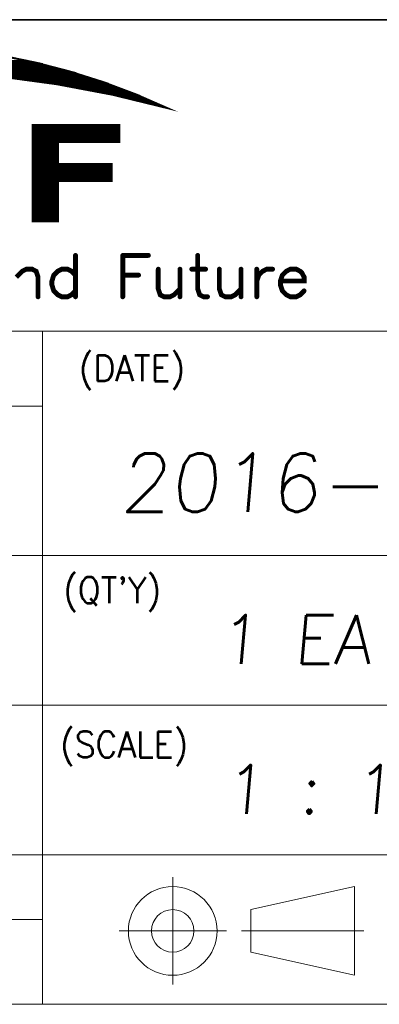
# Model space of a CAD drawing. Header units: millimetres. Extents: x 4065 to 8083, y -652 to 5416.
# Tile 234 of 256: x 5219 to 5264, y 4642 to 4764. Entities that reach past the tile are written whole.
import ezdxf
from ezdxf.enums import TextEntityAlignment as Align

# ---------------------------------------------------------------- set-up
doc = ezdxf.new("R2010")
doc.units = ezdxf.units.MM
doc.header["$LTSCALE"] = 0.8
doc.layers.get('0').update_dxf_attribs({"linetype": 'CONTINUOUS', "lineweight": 0})
doc.layers.add('2', color=3, linetype='CONTINUOUS', lineweight=0)
doc.styles.add('GHS', font='romans', dxfattribs={"height": 2, "bigfont": 'whgtxt'})
doc.styles.get("Standard").update_dxf_attribs({"font": 'romans.shx', "width": 0.8, "oblique": 5, "bigfont": 'whgtxt.shx'})

# ---------------------------------------------------------------- blocks, each defined once
blk = doc.blocks.new('SMOOTH_0$0254')
at = {"const_width": 0.0127}
blk.add_lwpolyline([(-0.00635, 0, 1), (0.00635, 0, 1)], format="xyb", close=True, dxfattribs=at)
blk = doc.blocks.new('SMOOTH_0$064516')
at = {"const_width": 0.0323}
blk.add_lwpolyline([(-0.016, 0, 1), (0.016, 0, 1)], format="xyb", close=True, dxfattribs=at)
blk = doc.blocks.new('logo')
at = {"color": 7}
for points, const_width in [([(-3424.69, 5347.39), (-3418.61, 5346.14), (-3412.6, 5344.58), (-3406.68, 5342.71), (-3400.87, 5340.53), (-3395.17, 5338.04), (-3404.93, 5340.42), (-3414.79, 5342.28), (-3424.74, 5343.63)], 0.338), ([(-3470.62, 5346.39), (-3420.25, 5346.39)], 0.338), ([(-3476.2, 5344.95), (-3414.59, 5344.95)], 0.338), ([(-3475.53, 5345.21), (-3415.52, 5345.21)], 0.338), ([(-3474.34, 5345.55), (-3416.87, 5345.55)], 0.338), ([(-3418.22, 5345.88), (-3472.48, 5345.88)], 0.338), ([(-3430.73, 5344.36), (-3412.14, 5344.36)], 0.338), ([(-3411.63, 5344.19), (-3429.46, 5344.19)], 0.338), ([(-3416.19, 5345.38), (-3417.12, 5345.38)], 0.338), ([(-3411.12, 5344.02), (-3427.52, 5344.02)], 0.338), ([(-3410.62, 5343.86), (-3425.41, 5343.86)], 0.338), ([(-3409.26, 5343.35), (-3422.28, 5343.35)], 0.338), ([(-3408.59, 5343.18), (-3420.08, 5343.18)], 0.338), ([(-3407.91, 5343.01), (-3418.9, 5343.01)], 0.338), ([(-3406.39, 5342.5), (-3415.26, 5342.5)], 0.338), ([(-3405.04, 5342), (-3412.98, 5342)], 0.338), ([(-3411.63, 5341.83), (-3410.95, 5341.83)], 0.338), ([(-3404.19, 5341.66), (-3411.29, 5341.66)], 0.338), ([(-3404.53, 5341.83), (-3410.11, 5341.83)], 0.338), ([(-3403.69, 5341.49), (-3409.86, 5341.49)], 0.338), ([(-3402.84, 5341.15), (-3408.76, 5341.15)], 0.338), ([(-3402.33, 5340.98), (-3406.98, 5340.98)], 0.338), ([(-3401.99, 5340.81), (-3406.14, 5340.81)], 0.338), ([(-3403.18, 5341.32), (-3403.77, 5341.32)], 0.338), ([(-3403.52, 5340.31), (-3400.64, 5340.31)], 0.338), ([(-3400.3, 5340.14), (-3403.01, 5340.14)], 0.338), ([(-3402.42, 5340.64), (-3401.4, 5340.64)], 0.338), ([(-3399.8, 5339.97), (-3402.42, 5339.97)], 0.338), ([(-3399.29, 5339.8), (-3401.83, 5339.8)], 0.338), ([(-3399.12, 5339.63), (-3401.15, 5339.63)], 0.338), ([(-3398.78, 5339.46), (-3400.39, 5339.46)], 0.338), ([(-3398.28, 5339.29), (-3399.54, 5339.29)], 0.338), ([(-3398.95, 5339.12), (-3397.77, 5339.12)], 0.338), ([(-3398.44, 5338.95), (-3397.43, 5338.95)], 0.338), ([(-3397.6, 5338.78), (-3397.09, 5338.78)], 0.338), ([(-3419.07, 5334.9), (-3403.77, 5334.9)], 0.338), ([(-3419.07, 5334.64), (-3403.77, 5334.64)], 0.338), ([(-3419.07, 5334.39), (-3403.77, 5334.39)], 0.338), ([(-3419.07, 5334.14), (-3403.77, 5334.14)], 0.338), ([(-3419.07, 5333.88), (-3403.77, 5333.88)], 0.338), ([(-3419.07, 5333.63), (-3403.77, 5333.63)], 0.338), ([(-3419.07, 5333.37), (-3403.77, 5333.37)], 0.338), ([(-3419.07, 5333.12), (-3403.77, 5333.12)], 0.338), ([(-3419.07, 5332.87), (-3403.77, 5332.87)], 0.338), ([(-3419.07, 5332.61), (-3403.77, 5332.61)], 0.338), ([(-3419.07, 5332.36), (-3403.77, 5332.36)], 0.338), ([(-3419.07, 5332.11), (-3403.77, 5332.11)], 0.338), ([(-3419.07, 5331.77), (-3414.59, 5331.77)], 0.338), ([(-3419.07, 5331.52), (-3414.59, 5331.52)], 0.338), ([(-3419.07, 5331.26), (-3414.59, 5331.26)], 0.338), ([(-3419.07, 5331.01), (-3414.59, 5331.01)], 0.338), ([(-3419.07, 5330.75), (-3414.59, 5330.75)], 0.338), ([(-3419.07, 5330.5), (-3414.59, 5330.5)], 0.338), ([(-3419.07, 5330.25), (-3414.59, 5330.25)], 0.338), ([(-3419.07, 5329.99), (-3414.59, 5329.99)], 0.338), ([(-3419.07, 5329.74), (-3414.59, 5329.74)], 0.338), ([(-3419.07, 5329.49), (-3414.59, 5329.49)], 0.338), ([(-3419.07, 5329.23), (-3414.59, 5329.23)], 0.338), ([(-3419.07, 5328.98), (-3414.59, 5328.98)], 0.338), ([(-3419.07, 5328.73), (-3414.59, 5328.73)], 0.338), ([(-3419.07, 5328.47), (-3414.59, 5328.47)], 0.338), ([(-3419.07, 5328.22), (-3414.59, 5328.22)], 0.338), ([(-3419.07, 5327.8), (-3405.21, 5327.8)], 0.338), ([(-3419.07, 5327.54), (-3405.21, 5327.54)], 0.338), ([(-3419.07, 5327.29), (-3405.21, 5327.29)], 0.338), ([(-3419.07, 5327.04), (-3405.21, 5327.04)], 0.338), ([(-3419.07, 5326.78), (-3405.21, 5326.78)], 0.338), ([(-3418.98, 5328.05), (-3405.12, 5328.05)], 0.338), ([(-3419.07, 5326.53), (-3405.21, 5326.53)], 0.338), ([(-3419.07, 5326.28), (-3405.21, 5326.28)], 0.338), ([(-3419.07, 5326.02), (-3405.21, 5326.02)], 0.338), ([(-3419.07, 5325.77), (-3405.21, 5325.77)], 0.338), ([(-3419.07, 5325.51), (-3405.21, 5325.51)], 0.338), ([(-3419.07, 5325.26), (-3405.21, 5325.26)], 0.338), ([(-3419.07, 5324.92), (-3414.59, 5324.92)], 0.338), ([(-3419.07, 5324.67), (-3414.59, 5324.67)], 0.338), ([(-3419.07, 5324.42), (-3414.59, 5324.42)], 0.338), ([(-3419.07, 5324.16), (-3414.59, 5324.16)], 0.338), ([(-3419.07, 5323.91), (-3414.59, 5323.91)], 0.338), ([(-3419.07, 5323.66), (-3414.59, 5323.66)], 0.338), ([(-3419.07, 5323.4), (-3414.59, 5323.4)], 0.338), ([(-3419.07, 5323.15), (-3414.59, 5323.15)], 0.338), ([(-3419.07, 5322.89), (-3414.59, 5322.89)], 0.338), ([(-3419.07, 5322.64), (-3414.59, 5322.64)], 0.338), ([(-3419.07, 5322.39), (-3414.59, 5322.39)], 0.338), ([(-3419.07, 5322.13), (-3414.59, 5322.13)], 0.338), ([(-3419.07, 5321.88), (-3414.59, 5321.88)], 0.338), ([(-3419.07, 5321.63), (-3414.59, 5321.63)], 0.338), ([(-3419.07, 5321.37), (-3414.59, 5321.37)], 0.338), ([(-3419.07, 5321.12), (-3414.59, 5321.12)], 0.338), ([(-3419.07, 5320.87), (-3414.59, 5320.87)], 0.338), ([(-3419.07, 5320.61), (-3414.59, 5320.61)], 0.338), ([(-3419.07, 5320.36), (-3414.59, 5320.36)], 0.338), ([(-3419.07, 5320.11), (-3414.59, 5320.11)], 0.338), ([(-3419.07, 5319.85), (-3414.59, 5319.85)], 0.338), ([(-3419.07, 5319.6), (-3414.59, 5319.6)], 0.338), ([(-3419.07, 5319.34), (-3414.59, 5319.34)], 0.338), ([(-3419.07, 5319.09), (-3414.59, 5319.09)], 0.338), ([(-3419.07, 5318.84), (-3414.59, 5318.84)], 0.338), ([(-3419.07, 5318.58), (-3414.59, 5318.58)], 0.338), ([(-3419.07, 5318.33), (-3414.59, 5318.33)], 0.338), ([(-3419.07, 5318.08), (-3414.59, 5318.08)], 0.338), ([(-3411.48, 5311.97), (-3411.48, 5304.64)], 0.859), ([(-3403.11, 5311.97), (-3398.57, 5311.97)], 0.859), ([(-3403.11, 5311.97), (-3403.11, 5304.64)], 0.859), ([(-3389.85, 5311.97), (-3389.85, 5306.03), (-3389.5, 5304.99), (-3388.8, 5304.64), (-3388.11, 5304.64)], 0.859), ([(-3421.95, 5308.13), (-3420.9, 5309.17), (-3420.2, 5309.53), (-3419.16, 5309.53), (-3418.45, 5309.17), (-3418.11, 5308.13), (-3418.11, 5304.64)], 0.859), ([(-3411.48, 5308.48), (-3412.17, 5309.17), (-3412.87, 5309.53), (-3413.92, 5309.53), (-3414.62, 5309.17), (-3415.32, 5308.48), (-3415.66, 5307.43), (-3415.66, 5306.74), (-3415.32, 5305.69), (-3414.62, 5304.99), (-3413.92, 5304.64), (-3412.87, 5304.64), (-3412.17, 5304.99), (-3411.48, 5305.69)], 0.859), ([(-3396.83, 5309.53), (-3396.83, 5306.03), (-3396.48, 5304.99), (-3395.78, 5304.64), (-3394.73, 5304.64), (-3394.04, 5304.99), (-3392.99, 5306.03)], 0.859), ([(-3392.99, 5309.53), (-3392.99, 5304.64)], 0.859), ([(-3390.9, 5309.53), (-3388.46, 5309.53)], 0.859), ([(-3386.01, 5309.53), (-3386.01, 5306.03), (-3385.67, 5304.99), (-3384.96, 5304.64), (-3383.92, 5304.64), (-3383.22, 5304.99), (-3382.17, 5306.03)], 0.859), ([(-3382.17, 5309.53), (-3382.17, 5304.64)], 0.859), ([(-3379.38, 5307.43), (-3379.04, 5308.48), (-3378.34, 5309.17), (-3377.64, 5309.53), (-3376.59, 5309.53)], 0.859), ([(-3379.38, 5309.53), (-3379.38, 5304.64)], 0.859), ([(-3375.2, 5307.43), (-3371.01, 5307.43), (-3371.01, 5308.13), (-3371.36, 5308.82), (-3371.71, 5309.17), (-3372.41, 5309.53), (-3373.46, 5309.53), (-3374.15, 5309.17), (-3374.85, 5308.48), (-3375.2, 5307.43), (-3375.2, 5306.74), (-3374.85, 5305.69), (-3374.15, 5304.99), (-3373.46, 5304.64), (-3372.41, 5304.64), (-3371.71, 5304.99), (-3371.01, 5305.69)], 0.859), ([(-3403.11, 5308.48), (-3400.32, 5308.48)], 0.859)]:
    blk.add_lwpolyline(points, dxfattribs=dict(at, const_width=const_width))
at = {"color": 7, "const_width": 0.338}
for points in [[(-3473.98, 5345.7), (-3472.04, 5346.13), (-3418.61, 5346.13), (-3416.96, 5345.7)], [(-3472.04, 5346.13), (-3467.92, 5347.04), (-3423.06, 5347.04), (-3418.62, 5346.13)], [(-3477.44, 5344.75), (-3473.98, 5345.7), (-3416.96, 5345.7), (-3413.3, 5344.75)], [(-3438.58, 5344.57), (-3444.77, 5344.75), (-3413.3, 5344.75), (-3412.6, 5344.57)], [(-3434.74, 5344.46), (-3438.58, 5344.57), (-3412.6, 5344.57), (-3412.25, 5344.46)], [(-3424.74, 5343.63), (-3434.73, 5344.46), (-3412.25, 5344.46), (-3409.64, 5343.63)], [(-3417.78, 5342.7), (-3424.73, 5343.63), (-3409.64, 5343.63), (-3406.68, 5342.7)], [(-3414.79, 5342.29), (-3417.78, 5342.7), (-3406.68, 5342.7), (-3405.6, 5342.29)], [(-3405.38, 5340.52), (-3414.79, 5342.29), (-3405.6, 5342.29), (-3400.87, 5340.52)], [(-3404.93, 5340.43), (-3405.38, 5340.52), (-3400.87, 5340.52), (-3400.67, 5340.43)], [(-3395.28, 5338.08), (-3404.92, 5340.43), (-3400.67, 5340.43), (-3395.28, 5338.08)], [(-3419.1, 5332.03), (-3419.1, 5335.06), (-3403.71, 5335.06), (-3403.71, 5332.03)], [(-3419.1, 5328.15), (-3419.1, 5332.03), (-3414.56, 5332.03), (-3414.56, 5328.15)], [(-3419.1, 5325.15), (-3419.1, 5328.15), (-3405.06, 5328.15), (-3405.06, 5325.15)], [(-3419.1, 5317.97), (-3419.1, 5325.15), (-3414.56, 5325.15), (-3414.56, 5317.97)]]:
    blk.add_lwpolyline(points, close=True, dxfattribs=at)
at = {"color": 7, "xscale": 13.31, "yscale": 13.31, "zscale": 13.31}
for name, p in [('SMOOTH_0$0254', (-3420.25, 5346.39)), ('SMOOTH_0$0254', (-3418.61, 5346.14)), ('SMOOTH_0$0254', (-3418.62, 5346.13)), ('SMOOTH_0$0254', (-3418.61, 5346.13)), ('SMOOTH_0$0254', (-3418.22, 5345.88)), ('SMOOTH_0$0254', (-3417.12, 5345.38)), ('SMOOTH_0$0254', (-3416.96, 5345.7)), ('SMOOTH_0$0254', (-3416.96, 5345.7)), ('SMOOTH_0$0254', (-3416.87, 5345.55)), ('SMOOTH_0$0254', (-3416.19, 5345.38)), ('SMOOTH_0$0254', (-3415.52, 5345.21)), ('SMOOTH_0$0254', (-3414.59, 5344.95)), ('SMOOTH_0$0254', (-3413.3, 5344.75)), ('SMOOTH_0$0254', (-3413.3, 5344.75)), ('SMOOTH_0$0254', (-3412.6, 5344.57)), ('SMOOTH_0$0254', (-3412.6, 5344.57)), ('SMOOTH_0$0254', (-3412.6, 5344.58)), ('SMOOTH_0$0254', (-3412.25, 5344.46)), ('SMOOTH_0$0254', (-3412.25, 5344.46)), ('SMOOTH_0$0254', (-3412.14, 5344.36)), ('SMOOTH_0$0254', (-3411.63, 5344.19)), ('SMOOTH_0$0254', (-3420.08, 5343.18)), ('SMOOTH_0$0254', (-3418.9, 5343.01)), ('SMOOTH_0$0254', (-3417.78, 5342.7)), ('SMOOTH_0$0254', (-3417.78, 5342.7)), ('SMOOTH_0$0254', (-3415.26, 5342.5)), ('SMOOTH_0$0254', (-3411.12, 5344.02)), ('SMOOTH_0$0254', (-3410.62, 5343.86)), ('SMOOTH_0$0254', (-3409.64, 5343.63)), ('SMOOTH_0$0254', (-3409.64, 5343.63)), ('SMOOTH_0$0254', (-3409.26, 5343.35)), ('SMOOTH_0$0254', (-3408.59, 5343.18)), ('SMOOTH_0$0254', (-3407.91, 5343.01)), ('SMOOTH_0$0254', (-3406.68, 5342.71)), ('SMOOTH_0$0254', (-3406.68, 5342.7)), ('SMOOTH_0$0254', (-3406.68, 5342.7)), ('SMOOTH_0$0254', (-3406.39, 5342.5)), ('SMOOTH_0$0254', (-3414.79, 5342.29)), ('SMOOTH_0$0254', (-3414.79, 5342.29)), ('SMOOTH_0$0254', (-3414.79, 5342.28)), ('SMOOTH_0$0254', (-3412.98, 5342)), ('SMOOTH_0$0254', (-3411.63, 5341.83)), ('SMOOTH_0$0254', (-3411.29, 5341.66)), ('SMOOTH_0$0254', (-3410.95, 5341.83)), ('SMOOTH_0$0254', (-3410.11, 5341.83)), ('SMOOTH_0$0254', (-3409.86, 5341.49)), ('SMOOTH_0$0254', (-3408.76, 5341.15)), ('SMOOTH_0$0254', (-3406.98, 5340.98)), ('SMOOTH_0$0254', (-3406.14, 5340.81)), ('SMOOTH_0$0254', (-3405.6, 5342.29)), ('SMOOTH_0$0254', (-3405.6, 5342.29)), ('SMOOTH_0$0254', (-3405.04, 5342)), ('SMOOTH_0$0254', (-3404.53, 5341.83)), ('SMOOTH_0$0254', (-3404.19, 5341.66)), ('SMOOTH_0$0254', (-3403.77, 5341.32)), ('SMOOTH_0$0254', (-3403.69, 5341.49)), ('SMOOTH_0$0254', (-3403.18, 5341.32)), ('SMOOTH_0$0254', (-3402.84, 5341.15)), ('SMOOTH_0$0254', (-3402.33, 5340.98)), ('SMOOTH_0$0254', (-3401.99, 5340.81)), ('SMOOTH_0$0254', (-3405.38, 5340.52)), ('SMOOTH_0$0254', (-3405.38, 5340.52)), ('SMOOTH_0$0254', (-3404.93, 5340.43)), ('SMOOTH_0$0254', (-3404.93, 5340.42)), ('SMOOTH_0$0254', (-3404.92, 5340.43)), ('SMOOTH_0$0254', (-3403.52, 5340.31)), ('SMOOTH_0$0254', (-3403.01, 5340.14)), ('SMOOTH_0$0254', (-3402.42, 5340.64)), ('SMOOTH_0$0254', (-3402.42, 5339.97)), ('SMOOTH_0$0254', (-3401.83, 5339.8)), ('SMOOTH_0$0254', (-3401.4, 5340.64)), ('SMOOTH_0$0254', (-3401.15, 5339.63)), ('SMOOTH_0$0254', (-3400.87, 5340.53)), ('SMOOTH_0$0254', (-3400.87, 5340.52)), ('SMOOTH_0$0254', (-3400.87, 5340.52)), ('SMOOTH_0$0254', (-3400.67, 5340.43)), ('SMOOTH_0$0254', (-3400.67, 5340.43)), ('SMOOTH_0$0254', (-3400.64, 5340.31)), ('SMOOTH_0$0254', (-3400.39, 5339.46)), ('SMOOTH_0$0254', (-3400.3, 5340.14)), ('SMOOTH_0$0254', (-3399.8, 5339.97)), ('SMOOTH_0$0254', (-3399.54, 5339.29)), ('SMOOTH_0$0254', (-3399.29, 5339.8)), ('SMOOTH_0$0254', (-3399.12, 5339.63)), ('SMOOTH_0$0254', (-3398.95, 5339.12)), ('SMOOTH_0$0254', (-3398.78, 5339.46)), ('SMOOTH_0$0254', (-3398.44, 5338.95)), ('SMOOTH_0$0254', (-3398.28, 5339.29)), ('SMOOTH_0$0254', (-3397.77, 5339.12)), ('SMOOTH_0$0254', (-3397.43, 5338.95)), ('SMOOTH_0$0254', (-3397.6, 5338.78)), ('SMOOTH_0$0254', (-3397.09, 5338.78)), ('SMOOTH_0$0254', (-3395.28, 5338.08)), ('SMOOTH_0$0254', (-3395.28, 5338.08)), ('SMOOTH_0$0254', (-3395.17, 5338.04)), ('SMOOTH_0$0254', (-3419.1, 5335.06)), ('SMOOTH_0$0254', (-3419.07, 5334.9)), ('SMOOTH_0$0254', (-3419.07, 5334.64)), ('SMOOTH_0$0254', (-3419.07, 5334.39)), ('SMOOTH_0$0254', (-3419.07, 5334.14)), ('SMOOTH_0$0254', (-3419.07, 5333.88)), ('SMOOTH_0$0254', (-3403.77, 5334.9)), ('SMOOTH_0$0254', (-3403.77, 5334.64)), ('SMOOTH_0$0254', (-3403.77, 5334.39)), ('SMOOTH_0$0254', (-3403.77, 5334.14)), ('SMOOTH_0$0254', (-3403.77, 5333.88)), ('SMOOTH_0$0254', (-3403.71, 5335.06)), ('SMOOTH_0$0254', (-3419.1, 5332.03)), ('SMOOTH_0$0254', (-3419.1, 5332.03)), ('SMOOTH_0$0254', (-3419.07, 5333.63)), ('SMOOTH_0$0254', (-3419.07, 5333.37)), ('SMOOTH_0$0254', (-3419.07, 5333.12)), ('SMOOTH_0$0254', (-3419.07, 5332.87)), ('SMOOTH_0$0254', (-3419.07, 5332.61)), ('SMOOTH_0$0254', (-3419.07, 5332.36)), ('SMOOTH_0$0254', (-3419.07, 5332.11)), ('SMOOTH_0$0254', (-3414.56, 5332.03)), ('SMOOTH_0$0254', (-3403.77, 5333.63)), ('SMOOTH_0$0254', (-3403.77, 5333.37)), ('SMOOTH_0$0254', (-3403.77, 5333.12)), ('SMOOTH_0$0254', (-3403.77, 5332.87)), ('SMOOTH_0$0254', (-3403.77, 5332.61)), ('SMOOTH_0$0254', (-3403.77, 5332.36)), ('SMOOTH_0$0254', (-3403.77, 5332.11)), ('SMOOTH_0$0254', (-3403.71, 5332.03)), ('SMOOTH_0$0254', (-3419.07, 5331.77)), ('SMOOTH_0$0254', (-3419.07, 5331.52)), ('SMOOTH_0$0254', (-3419.07, 5331.26)), ('SMOOTH_0$0254', (-3419.07, 5331.01)), ('SMOOTH_0$0254', (-3419.07, 5330.75)), ('SMOOTH_0$0254', (-3419.07, 5330.5)), ('SMOOTH_0$0254', (-3419.07, 5330.25)), ('SMOOTH_0$0254', (-3414.59, 5331.77)), ('SMOOTH_0$0254', (-3414.59, 5331.52)), ('SMOOTH_0$0254', (-3414.59, 5331.26)), ('SMOOTH_0$0254', (-3414.59, 5331.01)), ('SMOOTH_0$0254', (-3414.59, 5330.75)), ('SMOOTH_0$0254', (-3414.59, 5330.5)), ('SMOOTH_0$0254', (-3414.59, 5330.25)), ('SMOOTH_0$0254', (-3419.07, 5329.99)), ('SMOOTH_0$0254', (-3419.07, 5329.74)), ('SMOOTH_0$0254', (-3419.07, 5329.49)), ('SMOOTH_0$0254', (-3419.07, 5329.23)), ('SMOOTH_0$0254', (-3419.07, 5328.98)), ('SMOOTH_0$0254', (-3419.07, 5328.73)), ('SMOOTH_0$0254', (-3414.59, 5329.99)), ('SMOOTH_0$0254', (-3414.59, 5329.74)), ('SMOOTH_0$0254', (-3414.59, 5329.49)), ('SMOOTH_0$0254', (-3414.59, 5329.23)), ('SMOOTH_0$0254', (-3414.59, 5328.98)), ('SMOOTH_0$0254', (-3414.59, 5328.73)), ('SMOOTH_0$0254', (-3419.1, 5328.15)), ('SMOOTH_0$0254', (-3419.1, 5328.15)), ('SMOOTH_0$0254', (-3419.07, 5328.47)), ('SMOOTH_0$0254', (-3419.07, 5328.22)), ('SMOOTH_0$0254', (-3419.07, 5327.8)), ('SMOOTH_0$0254', (-3419.07, 5327.54)), ('SMOOTH_0$0254', (-3419.07, 5327.29)), ('SMOOTH_0$0254', (-3419.07, 5327.04)), ('SMOOTH_0$0254', (-3419.07, 5326.78)), ('SMOOTH_0$0254', (-3418.98, 5328.05)), ('SMOOTH_0$0254', (-3414.59, 5328.47)), ('SMOOTH_0$0254', (-3414.59, 5328.22)), ('SMOOTH_0$0254', (-3414.56, 5328.15)), ('SMOOTH_0$0254', (-3405.21, 5327.8)), ('SMOOTH_0$0254', (-3405.21, 5327.54)), ('SMOOTH_0$0254', (-3405.21, 5327.29)), ('SMOOTH_0$0254', (-3405.21, 5327.04)), ('SMOOTH_0$0254', (-3405.21, 5326.78)), ('SMOOTH_0$0254', (-3405.12, 5328.05)), ('SMOOTH_0$0254', (-3405.06, 5328.15)), ('SMOOTH_0$0254', (-3419.1, 5325.15)), ('SMOOTH_0$0254', (-3419.1, 5325.15)), ('SMOOTH_0$0254', (-3419.07, 5326.53)), ('SMOOTH_0$0254', (-3419.07, 5326.28)), ('SMOOTH_0$0254', (-3419.07, 5326.02)), ('SMOOTH_0$0254', (-3419.07, 5325.77)), ('SMOOTH_0$0254', (-3419.07, 5325.51)), ('SMOOTH_0$0254', (-3419.07, 5325.26)), ('SMOOTH_0$0254', (-3414.56, 5325.15)), ('SMOOTH_0$0254', (-3405.21, 5326.53)), ('SMOOTH_0$0254', (-3405.21, 5326.28)), ('SMOOTH_0$0254', (-3405.21, 5326.02)), ('SMOOTH_0$0254', (-3405.21, 5325.77)), ('SMOOTH_0$0254', (-3405.21, 5325.51)), ('SMOOTH_0$0254', (-3405.21, 5325.26)), ('SMOOTH_0$0254', (-3405.06, 5325.15)), ('SMOOTH_0$0254', (-3419.07, 5324.92)), ('SMOOTH_0$0254', (-3419.07, 5324.67)), ('SMOOTH_0$0254', (-3419.07, 5324.42)), ('SMOOTH_0$0254', (-3419.07, 5324.16)), ('SMOOTH_0$0254', (-3419.07, 5323.91)), ('SMOOTH_0$0254', (-3419.07, 5323.66)), ('SMOOTH_0$0254', (-3419.07, 5323.4)), ('SMOOTH_0$0254', (-3414.59, 5324.92)), ('SMOOTH_0$0254', (-3414.59, 5324.67)), ('SMOOTH_0$0254', (-3414.59, 5324.42)), ('SMOOTH_0$0254', (-3414.59, 5324.16)), ('SMOOTH_0$0254', (-3414.59, 5323.91)), ('SMOOTH_0$0254', (-3414.59, 5323.66)), ('SMOOTH_0$0254', (-3414.59, 5323.4)), ('SMOOTH_0$0254', (-3419.07, 5323.15)), ('SMOOTH_0$0254', (-3419.07, 5322.89)), ('SMOOTH_0$0254', (-3419.07, 5322.64)), ('SMOOTH_0$0254', (-3419.07, 5322.39)), ('SMOOTH_0$0254', (-3419.07, 5322.13)), ('SMOOTH_0$0254', (-3419.07, 5321.88)), ('SMOOTH_0$0254', (-3419.07, 5321.63)), ('SMOOTH_0$0254', (-3414.59, 5323.15)), ('SMOOTH_0$0254', (-3414.59, 5322.89)), ('SMOOTH_0$0254', (-3414.59, 5322.64)), ('SMOOTH_0$0254', (-3414.59, 5322.39)), ('SMOOTH_0$0254', (-3414.59, 5322.13)), ('SMOOTH_0$0254', (-3414.59, 5321.88)), ('SMOOTH_0$0254', (-3414.59, 5321.63)), ('SMOOTH_0$0254', (-3419.07, 5321.37)), ('SMOOTH_0$0254', (-3419.07, 5321.12)), ('SMOOTH_0$0254', (-3419.07, 5320.87)), ('SMOOTH_0$0254', (-3419.07, 5320.61)), ('SMOOTH_0$0254', (-3419.07, 5320.36)), ('SMOOTH_0$0254', (-3419.07, 5320.11)), ('SMOOTH_0$0254', (-3419.07, 5319.85)), ('SMOOTH_0$0254', (-3414.59, 5321.37)), ('SMOOTH_0$0254', (-3414.59, 5321.12)), ('SMOOTH_0$0254', (-3414.59, 5320.87)), ('SMOOTH_0$0254', (-3414.59, 5320.61)), ('SMOOTH_0$0254', (-3414.59, 5320.36)), ('SMOOTH_0$0254', (-3414.59, 5320.11)), ('SMOOTH_0$0254', (-3414.59, 5319.85)), ('SMOOTH_0$0254', (-3419.07, 5319.6)), ('SMOOTH_0$0254', (-3419.07, 5319.34)), ('SMOOTH_0$0254', (-3419.07, 5319.09)), ('SMOOTH_0$0254', (-3419.07, 5318.84)), ('SMOOTH_0$0254', (-3419.07, 5318.58)), ('SMOOTH_0$0254', (-3419.07, 5318.33)), ('SMOOTH_0$0254', (-3419.07, 5318.08)), ('SMOOTH_0$0254', (-3414.59, 5319.6)), ('SMOOTH_0$0254', (-3414.59, 5319.34)), ('SMOOTH_0$0254', (-3414.59, 5319.09)), ('SMOOTH_0$0254', (-3414.59, 5318.84)), ('SMOOTH_0$0254', (-3414.59, 5318.58)), ('SMOOTH_0$0254', (-3414.59, 5318.33)), ('SMOOTH_0$0254', (-3414.59, 5318.08)), ('SMOOTH_0$0254', (-3419.1, 5317.97)), ('SMOOTH_0$0254', (-3414.56, 5317.97)), ('SMOOTH_0$064516', (-3411.48, 5311.97)), ('SMOOTH_0$064516', (-3403.11, 5311.97)), ('SMOOTH_0$064516', (-3403.11, 5311.97)), ('SMOOTH_0$064516', (-3398.57, 5311.97)), ('SMOOTH_0$064516', (-3389.85, 5311.97)), ('SMOOTH_0$064516', (-3420.9, 5309.17)), ('SMOOTH_0$064516', (-3420.2, 5309.53)), ('SMOOTH_0$064516', (-3419.16, 5309.53)), ('SMOOTH_0$064516', (-3418.45, 5309.17)), ('SMOOTH_0$064516', (-3414.62, 5309.17)), ('SMOOTH_0$064516', (-3413.92, 5309.53)), ('SMOOTH_0$064516', (-3412.87, 5309.53)), ('SMOOTH_0$064516', (-3412.17, 5309.17)), ('SMOOTH_0$064516', (-3396.83, 5309.53)), ('SMOOTH_0$064516', (-3392.99, 5309.53)), ('SMOOTH_0$064516', (-3390.9, 5309.53)), ('SMOOTH_0$064516', (-3388.46, 5309.53)), ('SMOOTH_0$064516', (-3386.01, 5309.53)), ('SMOOTH_0$064516', (-3382.17, 5309.53)), ('SMOOTH_0$064516', (-3379.38, 5309.53)), ('SMOOTH_0$064516', (-3378.34, 5309.17)), ('SMOOTH_0$064516', (-3377.64, 5309.53)), ('SMOOTH_0$064516', (-3376.59, 5309.53)), ('SMOOTH_0$064516', (-3374.15, 5309.17)), ('SMOOTH_0$064516', (-3373.46, 5309.53)), ('SMOOTH_0$064516', (-3372.41, 5309.53)), ('SMOOTH_0$064516', (-3371.71, 5309.17)), ('SMOOTH_0$064516', (-3418.11, 5308.13)), ('SMOOTH_0$064516', (-3415.66, 5307.43)), ('SMOOTH_0$064516', (-3415.32, 5308.48)), ('SMOOTH_0$064516', (-3411.48, 5308.48)), ('SMOOTH_0$064516', (-3403.11, 5308.48)), ('SMOOTH_0$064516', (-3400.32, 5308.48)), ('SMOOTH_0$064516', (-3379.38, 5307.43)), ('SMOOTH_0$064516', (-3379.04, 5308.48)), ('SMOOTH_0$064516', (-3375.2, 5307.43)), ('SMOOTH_0$064516', (-3375.2, 5307.43)), ('SMOOTH_0$064516', (-3374.85, 5308.48)), ('SMOOTH_0$064516', (-3371.36, 5308.82)), ('SMOOTH_0$064516', (-3371.01, 5308.13)), ('SMOOTH_0$064516', (-3371.01, 5307.43)), ('SMOOTH_0$064516', (-3415.66, 5306.74)), ('SMOOTH_0$064516', (-3415.32, 5305.69)), ('SMOOTH_0$064516', (-3411.48, 5305.69)), ('SMOOTH_0$064516', (-3396.83, 5306.03)), ('SMOOTH_0$064516', (-3392.99, 5306.03)), ('SMOOTH_0$064516', (-3389.85, 5306.03)), ('SMOOTH_0$064516', (-3386.01, 5306.03)), ('SMOOTH_0$064516', (-3382.17, 5306.03)), ('SMOOTH_0$064516', (-3375.2, 5306.74)), ('SMOOTH_0$064516', (-3374.85, 5305.69)), ('SMOOTH_0$064516', (-3371.01, 5305.69)), ('SMOOTH_0$064516', (-3418.11, 5304.64)), ('SMOOTH_0$064516', (-3414.62, 5304.99)), ('SMOOTH_0$064516', (-3413.92, 5304.64)), ('SMOOTH_0$064516', (-3412.87, 5304.64)), ('SMOOTH_0$064516', (-3412.17, 5304.99)), ('SMOOTH_0$064516', (-3411.48, 5304.64)), ('SMOOTH_0$064516', (-3403.11, 5304.64)), ('SMOOTH_0$064516', (-3396.48, 5304.99)), ('SMOOTH_0$064516', (-3395.78, 5304.64)), ('SMOOTH_0$064516', (-3394.73, 5304.64)), ('SMOOTH_0$064516', (-3394.04, 5304.99)), ('SMOOTH_0$064516', (-3392.99, 5304.64)), ('SMOOTH_0$064516', (-3389.5, 5304.99)), ('SMOOTH_0$064516', (-3388.8, 5304.64)), ('SMOOTH_0$064516', (-3388.11, 5304.64)), ('SMOOTH_0$064516', (-3385.67, 5304.99)), ('SMOOTH_0$064516', (-3384.96, 5304.64)), ('SMOOTH_0$064516', (-3383.92, 5304.64)), ('SMOOTH_0$064516', (-3383.22, 5304.99)), ('SMOOTH_0$064516', (-3382.17, 5304.64)), ('SMOOTH_0$064516', (-3379.38, 5304.64)), ('SMOOTH_0$064516', (-3374.15, 5304.99)), ('SMOOTH_0$064516', (-3373.46, 5304.64)), ('SMOOTH_0$064516', (-3372.41, 5304.64)), ('SMOOTH_0$064516', (-3371.71, 5304.99))]:
    blk.add_blockref(name, p, dxfattribs=at)

msp = doc.modelspace()

# ---------------------------------------------------------------- linework, layer by layer
at = {"color": 7, "linetype": 'Continuous', "lineweight": 35}
msp.add_line((5096.738, 4763.834), (5310.399, 4763.834), dxfattribs=at)
at = {"color": 7, "linetype": 'Continuous'}
for p, q in [((5096.738, 4725.127), (5310.399, 4725.127)), ((5222.147, 4641.52), (5222.147, 4725.127)), ((5096.738, 4715.837), (5222.147, 4715.837)), ((5096.738, 4697.258), (5310.399, 4697.258)), ((5096.738, 4678.679), (5271.918, 4678.679)), ((5096.738, 4660.1), (5310.399, 4660.1)), ((5238.331, 4643.968), (5238.331, 4657.307)), ((5248.051, 4653.28), (5260.902, 4656.145)), ((5260.902, 4645.129), (5260.902, 4656.145)), ((5260.902, 4645.129), (5260.902, 4656.145)), ((5248.051, 4647.994), (5248.051, 4653.28)), ((5180.344, 4652.063), (5222.147, 4652.063)), ((5231.662, 4650.637), (5245.001, 4650.637)), ((5246.89, 4650.637), (5262.063, 4650.637)), ((5248.051, 4647.994), (5260.902, 4645.129)), ((5096.738, 4641.52), (5310.399, 4641.52))]:
    msp.add_line(p, q, dxfattribs=at)
for radius in [5.508, 2.643]:
    msp.add_circle((5238.331, 4650.637), radius, dxfattribs=at)

# ---------------------------------------------------------------- block references
at = {"color": 3, "linetype": 'Continuous', "xscale": 0.7014719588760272, "yscale": 0.7014719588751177, "zscale": 0.7014719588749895}
msp.add_blockref('logo', (7619.317, 1008.354), dxfattribs=at)

# ---------------------------------------------------------------- texts
at = {"color": 7, "linetype": 'Continuous', "width": 0.933333}
for s, p in [('(DATE)', (5226.669, 4722.149)), ("(QT'Y)", (5224.74, 4694.599)), ('(SCALE)', (5224.355, 4675.425))]:
    msp.add_text(s, height=3.2303, dxfattribs=at).set_placement(p, align=Align.TOP_LEFT)
at = {"layer": '2', "style": 'GHS', "oblique": 5}
for s, height, p in [('2016-10-24', 7.2718, (5231.747, 4702.691)), ('1 EA', 6.0598, (5243.991, 4683.81)), ('1 : 1', 6.0598, (5244.635, 4665.197))]:
    msp.add_text(s, height=height, dxfattribs=at).set_placement(p)

doc.saveas('drawing.dxf')
